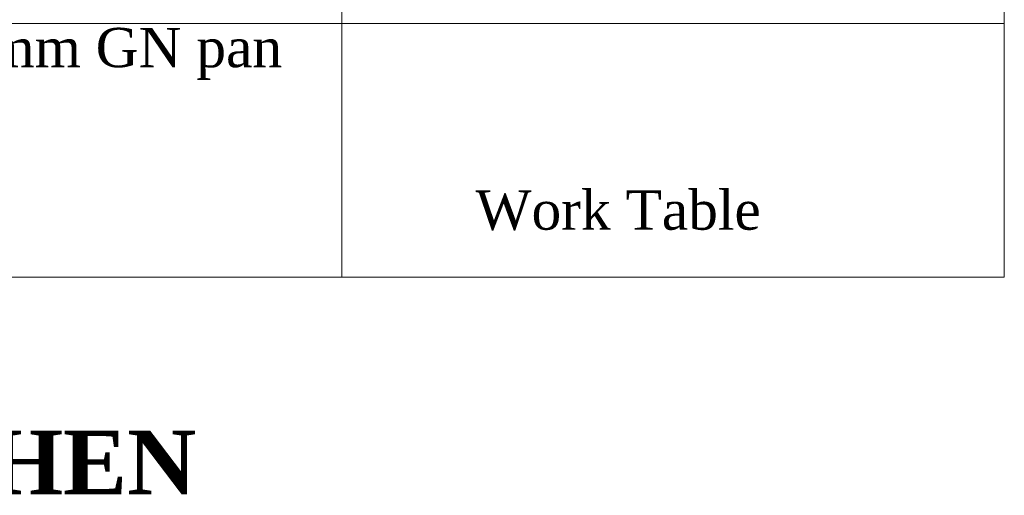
# Model space of a CAD drawing. Extents: x 3940905 to 4145695, y 925352 to 1109797.
# Tile 129 of 256: x 3952780 to 3954332, y 1098234 to 1098984. Entities that reach past the tile are written whole.
import ezdxf

# ---------------------------------------------------------------- set-up
doc = ezdxf.new("R2010")
doc.units = 0
doc.header["$LTSCALE"] = 750
doc.header["$MEASUREMENT"] = 0
doc.linetypes.add('DASHED', pattern=[0.75, 0.5, -0.25])
doc.layers.get('0').update_dxf_attribs({"linetype": 'CONTINUOUS', "lineweight": 0})
doc.layers.add('CKD Equipments', color=252, linetype='CONTINUOUS', lineweight=0)
doc.layers.add('TEXT', color=7, linetype='CONTINUOUS')
doc.styles.add('CKD_Dimension Text', font='BOOKOS.TTF')
doc.styles.add('TXT1', font='times.ttf')

msp = doc.modelspace()

# ---------------------------------------------------------------- linework, layer by layer
at = {"layer": 'CKD Equipments', "linetype": 'DASHED', "ltscale": 25}
for p, q in [((3953288, 1098577.6), (3953288, 1099009.9)), ((3954331.7, 1098577.6), (3954331.7, 1099019.7)), ((3952244.4, 1098577.6), (3954331.7, 1098577.6))]:
    msp.add_line(p, q, dxfattribs=at)
at = {"layer": 'CKD Equipments', "color": 252, "true_color": 0x989898}
msp.add_line((3954331.7, 1098978), (3951448.5, 1098978), dxfattribs=at)

# ---------------------------------------------------------------- texts
at = {"color": 30, "insert": (3952701.9, 1098335.5), "char_height": 100, "width": 2769.329, "attachment_point": 2, "line_spacing_factor": 1.022253, "style": 'CKD_Dimension Text'}
msp.add_mtext('{\\fBookman Old Style|b1|i0|c0|p18;KITCHEN}', dxfattribs=at)
at = {"layer": 'TEXT', "attachment_point": 1, "style": 'TXT1'}
for s, insert, char_height, width in [(' 1 / 3  x 150 mm GN pan holder', (3952260.6, 1098970.9), 61.963, 945.01), ('Work Table', (3953498.5, 1098714.6), 61.96, 1204.096)]:
    msp.add_mtext(s, dxfattribs=dict(at, insert=insert, char_height=char_height, width=width))

doc.saveas('drawing.dxf')
